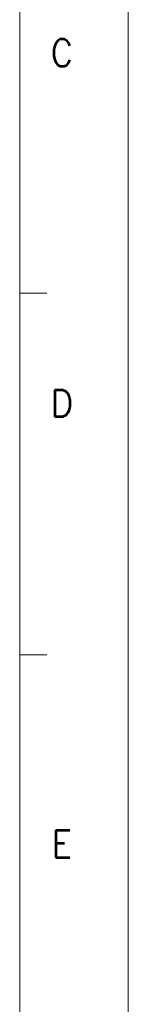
# Model space of a CAD drawing. Header units: millimetres. Extents: x 4497 to 11741, y 5958 to 12619.
# Tile 206 of 256: x 6671 to 6708, y 9672 to 10006. Entities that reach past the tile are written whole.
import ezdxf
from ezdxf.enums import TextEntityAlignment as Align

# ---------------------------------------------------------------- set-up
doc = ezdxf.new("R2010")
doc.units = ezdxf.units.MM
doc.header["$LTSCALE"] = 0.8
doc.layers.get('0').update_dxf_attribs({"linetype": 'CONTINUOUS', "lineweight": 0})
doc.styles.get("Standard").update_dxf_attribs({"font": 'romans.shx', "width": 0.8, "oblique": 5, "bigfont": 'whgtxt.shx'})

msp = doc.modelspace()

# ---------------------------------------------------------------- linework, layer by layer
for p, q in [((6707.863, 10318.607), (6707.863, 8770.898)), ((6671.057, 8807.705), (6671.057, 10281.801)), ((6671.057, 9913.277), (6680.259, 9913.277)), ((6671.057, 9790.435), (6680.259, 9790.435))]:
    msp.add_line(p, q)

# ---------------------------------------------------------------- texts
at = {"width": 0.933333}
for s, p in [('C', (6685.329, 9994.871)), ('D', (6685.329, 9875.863)), ('E', (6685.329, 9726.291))]:
    msp.add_text(s, height=9.202, dxfattribs=at).set_placement(p, align=Align.MIDDLE_CENTER)

doc.saveas('drawing.dxf')
